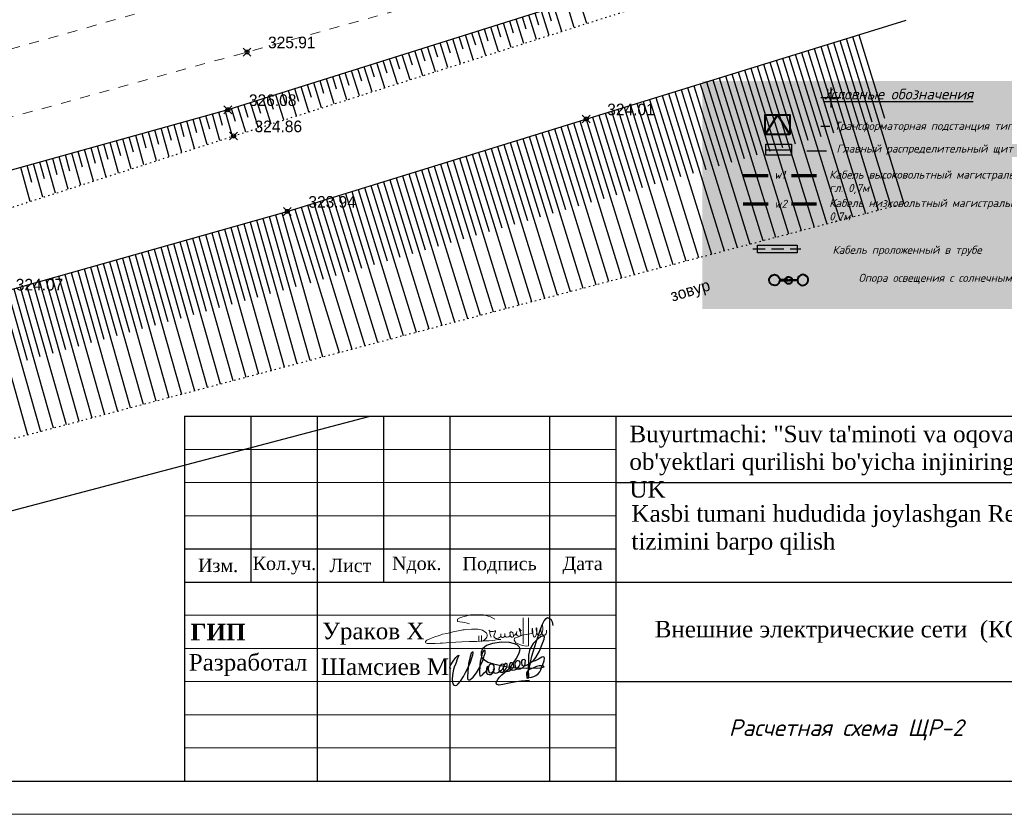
# Model space of a CAD drawing. Header units: metres. Extents: x 703615 to 712205, y 4306166 to 4311183.
# Tile 55 of 256: x 707254 to 707328, y 4306635 to 4306695. Entities that reach past the tile are written whole.
import ezdxf

# ---------------------------------------------------------------- set-up
doc = ezdxf.new("R2010")
doc.units = ezdxf.units.M
doc.header["$LTSCALE"] = 0.5
doc.header["$PDMODE"] = 35
doc.header["$PDSIZE"] = 0.3
for name, pattern in [('Auto_Street_NotBorder_Line_m1', [3, 1.5, -1.5]), ('HIDDEN', [0.375, 0.25, -0.125]), ('Контура низ откосов  Штриховая 0.1-0.5 - - - - - - -', [0.6, 0.1, -0.5])]:
    doc.linetypes.add(name, pattern=pattern)
for name, color, linetype in [('(001) Сетка', 92, 'Continuous'), ('(004) Точки рельефа', 7, 'Continuous'), ('(027) Гидрография', 7, 'Continuous'), ('(035) Откосы', 7, 'Continuous'), ('(037) Контуры', 7, 'Continuous'), ('99', 7, 'Continuous'), ('OBJEKT', 41, 'Continuous'), ('Таблицы', 7, 'Continuous'), ('Титульный лист', 7, 'Continuous')]:
    doc.layers.add(name, color=color, linetype=linetype)
doc.layers.add('AUTO#_ROADS_EXIST_L', color=7, linetype='Continuous', lineweight=15, true_color=0x000000)
for name, color, linetype, lineweight in [('plan', 7, 'Continuous', 50), ('Графа', 7, 'Continuous', 30), ('Графа 20', 7, 'Continuous', 20), ('ПЛАН', 250, 'Continuous', 30), ('ПЛАНИРОВКА', 7, 'Continuous', 5), ('Размеры1', 252, 'Continuous', 15), ('Рамка  штамп', 7, 'Continuous', 30), ('Слой размерная', 7, 'Continuous', 13), ('Формат', 7, 'Continuous', 25)]:
    doc.layers.add(name, color=color, linetype=linetype, lineweight=lineweight)
doc.styles.add('Arial UPS', font='times.ttf', dxfattribs={"height": 2.5})
doc.styles.add('BM-431', font='txt')
doc.styles.add('D-431', font='txt')
doc.styles.add('ISO', font='isocpeui.ttf')
doc.styles.add('ISOCPEUR текстовый', font='isocpeur.ttf', dxfattribs={"width": 0.8, "oblique": 15})
doc.styles.get("Standard").update_dxf_attribs({"font": 'times.ttf'})
doc.styles.add('Times new roman', font='timesbd.ttf', dxfattribs={"height": 3})
doc.styles.add('ГОСТ 250', font='isocpeui.ttf', dxfattribs={"height": 250})
doc.styles.add('ГОСТ 350', font='isocpeui.ttf', dxfattribs={"height": 350})
doc.styles.add('имитатор ГОСТа', font='isocpeur.ttf', dxfattribs={"width": 0.6, "height": 300})

# ---------------------------------------------------------------- blocks, each defined once
blk = doc.blocks.new('Setka')
at = {"layer": '(001) Сетка'}
for p, q in [((0, 1.5), (0, -1.5)), ((-1.5, 0), (1.5, 0))]:
    blk.add_line(p, q, dxfattribs=at)
blk = doc.blocks.new('qer')
at = {"layer": 'OBJEKT', "color": 1, "linetype": 'ByBlock', "lineweight": 40}
for points in [[(10932.819, -22592.652, -1), (10933.732, -22593.058, -1), (10932.819, -22592.652, 13.415859)], [(10934.72, -22593.197, -0.49564), (10934.272, -22592.923, -0.49564)], [(10934.276, -22592.83, -1.202411), (10934.882, -22593.062, -0.481216), (10934.37, -22593.126)], [(10934.276, -22592.83, -0.091904), (10934.319, -22592.717, -0.366256), (10934.724, -22592.584)], [(10936.382, -22592.652, 1), (10935.469, -22593.058, 1), (10936.382, -22592.652, -13.415859)]]:
    blk.add_lwpolyline(points, format="xyb", dxfattribs=at)
for points in [[(10933.771, -22592.916), (10934.511, -22592.926), (10934.513, -22592.833), (10933.774, -22592.823)], [(10935.43, -22592.916), (10934.69, -22592.926), (10934.688, -22592.833), (10935.427, -22592.823)]]:
    blk.add_lwpolyline(points, dxfattribs=at)
blk = doc.blocks.new('eckjd')
at = {"lineweight": 50}
h = blk.add_hatch(color=1, dxfattribs=at)
h.dxf.hatch_style = 1
h.set_gradient(color1=(255, 255, 255), one_color=1, tint=1)
h.paths.add_polyline_path([(4616.72, 924.14), (4616.72, 958.56), (4547.79, 958.56), (4547.79, 924.14)])
at = {"lineweight": 30}
h = blk.add_hatch(color=256, dxfattribs=at)
h.set_gradient(color2=(0, 0, 0), one_color=1)
h.paths.add_polyline_path([(4561.23, 947.35), (4561.23, 948.18), (4557.36, 948.18), (4557.36, 947.35)])
at = {"lineweight": 40}
for q in [(4557.25, 950.48), (4560.96, 950.48)]:
    blk.add_line((4559.1, 953.41), q, dxfattribs=at)
for p, q in [((4565.66, 951.71), (4566.98, 951.71)), ((4563.55, 948), (4566.5, 948))]:
    blk.add_line(p, q)
at = {"lineweight": 30}
blk.add_line((4557.36, 948.18), (4561.23, 948.18), dxfattribs=at)
at = {"color": 0, "lineweight": 70}
for p, q in [((4553.94, 944.3), (4557.71, 944.3)), ((4561.21, 944.3), (4564.97, 944.3))]:
    blk.add_line(p, q, dxfattribs=at)
at = {"color": 5, "lineweight": 70}
for p, q in [((4553.94, 940.03), (4557.71, 940.03)), ((4561.21, 940.03), (4564.97, 940.03))]:
    blk.add_line(p, q, dxfattribs=at)
at = {"lineweight": 40}
blk.add_lwpolyline([(4560.96, 950.48), (4557.25, 950.48), (4557.25, 953.41), (4560.96, 953.41)], close=True, dxfattribs=at)
blk.add_lwpolyline([(4560.96, 950.48), (4557.25, 950.48), (4557.25, 953.41), (4560.96, 953.41)], close=True, dxfattribs=at)
at = {"lineweight": 30}
blk.add_lwpolyline([(4557.36, 949.02), (4561.23, 949.02), (4561.23, 947.35), (4557.36, 947.35)], close=True, dxfattribs=at)
at = {"layer": 'plan', "linetype": 'HIDDEN', "lineweight": 30, "ltscale": 15}
blk.add_line((4555.38, 933.22), (4562.64, 933.22), dxfattribs=at)
at = {"layer": 'ПЛАНИРОВКА', "color": 0, "linetype": 'ByBlock', "lineweight": 30, "ltscale": 100}
blk.add_lwpolyline([(4556.12, 933.81), (4562.1, 933.81), (4562.1, 932.64), (4556.12, 932.64)], close=True, dxfattribs=at)
at = {"layer": 'ПЛАНИРОВКА', "color": 0, "linetype": 'ByBlock', "lineweight": 40, "xscale": 1.61824866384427, "yscale": 1.61824866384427, "zscale": 1.61824866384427}
blk.add_blockref('qer', (-13134.11, 37489.39), dxfattribs=at)
at = {"attachment_point": 1, "style": 'ГОСТ 250'}
for s, insert, char_height, width in [('{\\LУсловные обозначения}', (4566.12, 957.38), 1.6182, 41.289), ('w1', (4558.6, 945.01), 1.214, 7.6826), ('w2', (4558.62, 940.63), 1.214, 33.1767)]:
    blk.add_mtext(s, dxfattribs=dict(at, insert=insert, char_height=char_height, width=width))
at = {"layer": 'Размеры1', "color": 7, "lineweight": 30, "char_height": 1.2137, "attachment_point": 1, "style": 'ГОСТ 350'}
for s, insert, width in [('Трансформаторная подстанция типа  ГКТП  ', (4567.67, 952.38), 40.7956), ('Главный распределительный щит ', (4568, 948.96), 31.7811), ('Кабель высоковольтный магистральный прокл. в траншее на гл. 0,7м', (4566.91, 945.03), 49.8101), ('Кабель низковольтный магистральный прокл. в траншее на гл. 0,7м', (4566.91, 940.75), 49.8101), ('Кабель проложенный в трубе', (4567.4, 933.69), 31.7811), ('Опора освещения с солнечным батареей', (4571.33, 929.47), 35.0558)]:
    blk.add_mtext(s, dxfattribs=dict(at, insert=insert, width=width))
blk = doc.blocks.new('A$C194E077B')
at = {"color": 5, "lineweight": 20}
for points in [[(-162, 200), (-240, 221), (-364, 241), (-364, 276), (-310, 307), (-248, 324), (-145, 351), (-37, 351), (76, 351), (195, 319), (266, 278)], [(835, 300), (835, -171), (799, -177), (729, -165), (620, -121), (593, -75), (602, -42), (665, -20), (730, 7), (798, 17), (885, 36), (885, 36), (905, 45)], [(748, 299), (746, -138)], [(962, 114), (967, 97), (978, 53), (987, 20), (1013, 5), (1032, 10), (1061, 39), (1076, 96), (1076, 123), (1074, 180)], [(1064, 182), (1056, 151), (1045, 113), (1045, 80), (1055, 46), (1070, 20), (1088, 9), (1109, 9), (1132, 31), (1138, 57), (1138, 93)], [(42, -99), (83, -76), (96, -68), (110, -53), (122, -42), (131, -27), (137, -5), (137, 22), (125, 42), (110, 57), (100, 67), (80, 78), (58, 91), (13, 103), (-19, 112), (-87, 112), (-127, 112), (-231, 105), (-249, 100), (-271, 100), (-317, 88), (-348, 80), (-409, 70), (-436, 66), (-497, 49), (-543, 37), (-617, 24), (-665, 5), (-728, -12), (-787, -37), (-841, -58), (-859, -64), (-880, -77), (-894, -91), (-904, -101), (-904, -112), (-894, -123), (-871, -130), (-840, -134), (-808, -134), (-760, -134), (-737, -134), (-654, -127), (-612, -124), (-491, -116), (-389, -109), (-287, -102), (-158, -97), (-39, -97), (85, -89), (174, -89), (222, -82), (269, -75), (318, -67), (369, -63), (369, -63)], [(0, 0), (0, -92)], [(41, 2), (41, -98)], [(203, -24), (196, 1), (191, 21), (185, 44), (185, 65), (176, 81), (169, 93), (189, 73), (200, 70), (220, 70), (242, 70), (259, 75), (272, 78), (279, 90), (279, 70), (274, 51), (262, 26), (252, 0), (252, -16), (261, -33), (282, -45), (303, -50), (329, -43), (347, -33), (361, -19), (368, -6), (371, 33), (368, -6), (372, -22), (382, -27), (392, -33), (406, -29), (418, -26), (433, -12), (438, -3), (438, 39), (438, -3), (453, -18), (464, -25), (477, -25), (504, -20), (521, -3), (528, 9), (524, 23), (522, 41), (522, 48), (526, 55), (535, 63), (549, 63), (569, 49), (579, 25), (585, 1), (580, -18), (565, -26), (549, -26), (531, -8), (528, 9)], [(593, 2), (615, 20), (621, 30), (635, 45), (637, 70), (635, 45), (635, 19), (646, 1), (664, -10), (680, -10), (701, 0), (705, 13), (705, 35), (699, 66), (686, 94), (680, 122)], [(682, 123), (691, 107), (705, 87), (717, 87)], [(898, 116), (898, 60), (906, 31), (917, -11)], [(910, 55), (903, 116)], [(952, -13), (967, 14), (978, 53), (978, 112), (973, 131)]]:
    blk.add_lwpolyline(points, dxfattribs=at)
for centre, radius, start, end in [((1068, 178), 5.72, 18.1801, 138.9915), ((681, 122), 1.13, 41.4, 190.5897), ((901, 116), 2.8, 15.3098, 164.5601), ((899, 54), 10.7, 301.2071, 10.1496), ((979, 116), 16.6, 111.912, 188.6151), ((935, -4), 19.1, 202.8625, 330.9274)]:
    blk.add_arc(centre, radius, start, end, dxfattribs=at)
blk = doc.blocks.new('подпись')
at = {"color": 5, "lineweight": 25, "ltscale": 100}
for points in [[(0, 0), (-197, 126), (-197, 309), (-123, 591), (567, 1632), (953, 2109), (1273, 2414), (1527, 2589), (1215, 1792), (928, 1029), (653, 301), (452, -351), (337, -1266), (279, -1948), (312, -2490), (402, -2825), (550, -3092), (838, -3149), (1109, -3069), (1379, -2844), (1823, -2349), (2373, -1422), (2702, -820), (3274, 231), (3712, 1254), (3950, 2044), (4122, 2646), (4211, 2957), (4211, 3165), (4040, 3165), (3851, 2974), (3638, 2341), (3506, 1674), (3350, 976), (3274, 231), (3120, -1415), (3120, -1857), (3317, -2036), (3605, -2048), (3851, -1891), (4171, -1590), (4828, -736), (5198, -126), (5526, 553), (5978, 1354), (6150, 1952), (6273, 2417), (6429, 2974), (6479, 3340), (6421, 3531), (6214, 3468), (6044, 3207), (5855, 2707), (5740, 2219), (5543, 1396), (5452, 721), (5411, -824), (5461, -1293), (5617, -1293), (5822, -1224), (5929, -1113), (6273, -759), (6627, -458), (6988, -4), (7045, 320), (6939, 431), (6799, 332), (6709, 53), (6700, -324), (6717, -835), (6955, -991), (7218, -1090), (7530, -1056), (7694, -915), (7834, -793), (8039, -515), (8113, -294), (8146, 53), (8129, 576), (7965, 831), (7710, 907), (7407, 862), (7218, 698), (7054, 351), (7012, -4), (7054, -324), (7210, -671), (7456, -747), (7694, -660), (7883, -515), (8055, -370), (8146, -202), (8211, -4), (8129, 65), (7973, -160), (7990, -469), (8055, -770), (8417, -824), (8712, -759), (8967, -637), (9230, -458), (9509, -225), (9780, -15), (9977, 286), (10034, 629), (9977, 831), (9706, 907), (9468, 785), (9279, 553), (9098, 198), (9041, -149), (9090, -435), (9369, -602), (9706, -648), (9911, -480), (10174, -225), (10420, 42), (10510, 297), (10584, 698), (10568, 919), (10420, 1029), (10207, 976), (10010, 698), (9886, 419), (9854, 19), (9886, -271), (10108, -435), (10412, -458), (10855, -458), (11085, -347), (11274, -149), (11545, 88), (11791, 343), (11865, 530), (11800, 896), (11520, 1098), (11241, 1098), (11052, 907), (10962, 553), (11020, 187), (11274, -191), (11611, -271), (12013, -206), (12284, -46), (12596, 210), (12842, 507), (13056, 896), (13064, 1239), (12933, 1437), (12686, 1510), (12407, 1510), (12169, 1251), (12046, 946), (12071, 358), (12292, 92), (12686, -76), (13105, -8), (13524, 259), (13779, 480), (13959, 751), (13992, 1163), (14008, 1575), (13828, 1742), (13549, 1720), (13302, 1476), (13261, 1174), (13327, 717), (13639, 595), (14017, 648), (14362, 782), (14731, 961), (15125, 1228), (15511, 1540), (15955, 2143), (16685, 3313), (17038, 4339), (17548, 5552), (17580, 6032), (17392, 6143), (17194, 6143), (16833, 5990), (16193, 5479), (15462, 4778), (15068, 4042), (14772, 3424), (14616, 2547), (14575, 1575), (14534, -259), (14624, -1304), (14608, -1571), (14509, -1796), (14378, -1750), (14378, -1449), (14821, 583), (15035, 1498), (15240, 2360), (16053, 5014), (16858, 7447), (17203, 8388), (17548, 9017), (17942, 9475), (18172, 9647), (18574, 9475), (18829, 9334), (19058, 8846), (19149, 8160)], [(14813, -2173), (13228, -2295), (12276, -2455), (10970, -2715), (9780, -2959), (9016, -3058), (8614, -2879), (8515, -2555), (8819, -2032), (9180, -1590), (9599, -1129), (10954, 61), (11537, 782), (12276, 1910), (12785, 2795), (12982, 3378), (13007, 3779), (12842, 4164), (12440, 4484), (11980, 4724), (11052, 4945), (9525, 5029), (7850, 4785), (6725, 4362), (5978, 3759), (5699, 3115), (5715, 2555), (5855, 2131), (6339, 1670), (6963, 1285), (8031, 946), (9985, 480), (11405, 252), (12851, 210), (14312, 153), (14780, 175)], [(14756, 172), (16102, 122), (16866, 194), (17342, 294), (17531, 404), (17416, 522), (16973, 572), (16603, 553), (16119, 435), (15404, 153), (14945, -65), (14608, -267), (14370, -477), (14238, -785), (14206, -1216), (14353, -1502), (14977, -1605), (15593, -1453), (16004, -1266), (16423, -927), (16726, -557), (16907, -175), (17104, 362), (17285, 824), (17531, 1521), (17638, 2009), (17498, 2238), (17104, 2219), (16464, 1842), (15823, 1502), (15437, 1373), (15347, 1350), (15306, 1350)]]:
    blk.add_lwpolyline(points, dxfattribs=at)
blk = doc.blocks.new('shtamp')
at = {"layer": 'Графа'}
for p, q in [((-958.64, -109.4), (-773.64, -109.4)), ((-958.64, -109.4), (-958.64, -164.4)), ((-948.64, -109.4), (-948.64, -134.4)), ((-938.64, -109.4), (-938.64, -164.4)), ((-928.64, -109.4), (-928.64, -134.4)), ((-918.64, -109.4), (-918.64, -164.4)), ((-903.64, -109.4), (-903.64, -164.4)), ((-893.64, -109.4), (-893.64, -164.4)), ((-893.64, -119.4), (-773.64, -119.4)), ((-958.64, -129.4), (-893.64, -129.4)), ((-958.64, -134.4), (-773.64, -134.4)), ((-893.64, -149.4), (-773.64, -149.4)), ((-958.64, -164.4), (-773.64, -164.4))]:
    blk.add_line(p, q, dxfattribs=at)
at = {"layer": 'Графа 20'}
for p, q in [((-958.64, -114.4), (-893.64, -114.4)), ((-958.64, -119.4), (-893.64, -119.4)), ((-958.64, -124.4), (-893.64, -124.4)), ((-958.64, -139.4), (-893.64, -139.4)), ((-958.64, -144.4), (-893.64, -144.4)), ((-958.64, -149.4), (-893.64, -149.4)), ((-958.64, -154.4), (-893.64, -154.4)), ((-958.64, -159.4), (-893.64, -159.4))]:
    blk.add_line(p, q, dxfattribs=at)
at = {"color": 7, "lineweight": 30, "xscale": 0.008941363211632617, "yscale": 0.008941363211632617, "zscale": 0.008941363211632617}
blk.add_blockref('A$C194E077B', (-914.26, -142.47), dxfattribs=at)
at = {"color": 0, "linetype": 'ByBlock', "lineweight": 25, "xscale": 0.0008018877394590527, "yscale": 0.0008018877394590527, "zscale": 0.0008018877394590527}
blk.add_blockref('подпись', (-918.5, -147.47), dxfattribs=at)
at = {"layer": 'ПЛАН', "color": 18, "lineweight": 9, "true_color": 0x000000, "insert": (-957.73, -140.68), "char_height": 2.5, "width": 7.3567, "attachment_point": 1, "line_spacing_factor": 0.6, "style": 'Times new roman'}
blk.add_mtext('ГИП', dxfattribs=at)
at = {"layer": 'Слой размерная', "color": 7, "lineweight": 20, "char_height": 2, "attachment_point": 5}
for s, insert, width in [('{\\fTimes New Roman|b0|i0|c204|p18;Изм.}', (-953.59, -131.9), 10.0865), ('{\\fTimes New Roman|b0|i0|c204|p18;Кол.уч.}', (-943.59, -131.9), 9.9135), ('{\\fTimes New Roman|b0|i0|c204|p18;Лист}', (-933.64, -131.9), 10), ('{\\fTimes New Roman|b0|i0|c0|p18;N\\fTimes New Roman|b0|i0|c204|p18;док.}', (-923.64, -131.86), 10), ('{\\fTimes New Roman|b0|i0|c204|p18;Подпись}', (-911.14, -131.9), 15), ('{\\fTimes New Roman|b0|i0|c204|p18;Дата}', (-898.64, -131.9), 10)]:
    blk.add_mtext(s, dxfattribs=dict(at, insert=insert, width=width))
at = {"layer": 'Таблицы', "ltscale": 0.6, "insert": (-858.13, -141.89), "char_height": 2.5, "width": 68.985, "attachment_point": 5, "style": 'ISOCPEUR текстовый'}
blk.add_mtext('{\\fTimes New Roman|b0|i0|c204|p18;\\Q0;\\W1;\\C7;Внешние электрические сети\\fTimes New Roman|b0|i0|c0|p18; \\fTimes New Roman|b0|i0|c204|p18; (КОС)}', dxfattribs=at)
at = {"layer": 'Титульный лист', "linetype": 'Continuous', "ltscale": 1000, "char_height": 2.5, "attachment_point": 1, "style": 'Arial UPS'}
for s, insert, width in [('\\pxql;{\\C7;Buyurtmachi: "Suv ta\'minoti va oqova suv ob\'yektlari qurilishi bo\'yicha injiniringkompaniyasi" UK}', (-891.58, -110.81), 80.0407), ('\\pxql;{\\H1.00436x;\\C7;Kasbi tumani hududida joylashgan Renovasiya hududining oqova suv\\Ptizimini barpo\\C256; qilish}', (-891.28, -122.79), 134.0404)]:
    blk.add_mtext(s, dxfattribs=dict(at, insert=insert, width=width))
at = {"layer": 'Формат', "color": 7, "ltscale": 100, "char_height": 2.5, "width": 20, "attachment_point": 5}
for s, insert in [('Ураков Х', (-930.18, -142.17)), ('Разработал', (-949.08, -146.89)), ('Шамсиев М', (-928.43, -147.17))]:
    blk.add_mtext(s, dxfattribs=dict(at, insert=insert))

msp = doc.modelspace()

# ---------------------------------------------------------------- linework, layer by layer
at = {"layer": '(027) Гидрография', "color": 4, "elevation": 319.998}
msp.add_lwpolyline([(707171.993, 4306636.509), (707176.209, 4306637.62), (707224.98, 4306650.469), (707280.159, 4306665.039)], dxfattribs=at)
at = {"layer": '(035) Откосы'}
for p, q in [((707296.591, 4306694.66, 326.118), (707296.017, 4306696.485, 326.118)), ((707293.922, 4306694.818, 326.118), (707293.634, 4306695.735, 326.118)), ((707294.687, 4306694.053, 326.118), (707294.11, 4306695.885, 326.118)), ((707295.639, 4306694.357, 326.118), (707295.064, 4306696.185, 326.118)), ((707291.83, 4306693.143, 326.118), (707291.25, 4306694.985, 326.118)), ((707292.016, 4306694.215, 326.118), (707291.727, 4306695.135, 326.118)), ((707292.782, 4306693.446, 326.118), (707292.203, 4306695.285, 326.118)), ((707292.969, 4306694.516, 326.118), (707292.68, 4306695.435, 326.118)), ((707293.734, 4306693.75, 326.118), (707293.157, 4306695.585, 326.118)), ((707289.158, 4306693.309, 326.118), (707288.867, 4306694.235, 326.118)), ((707289.925, 4306692.536, 326.118), (707289.343, 4306694.385, 326.118)), ((707290.111, 4306693.611, 326.118), (707289.82, 4306694.535, 326.118)), ((707290.877, 4306692.839, 326.118), (707290.297, 4306694.685, 326.118)), ((707291.064, 4306693.913, 326.118), (707290.773, 4306694.835, 326.118)), ((707287.068, 4306691.626, 326.118), (707286.483, 4306693.485, 326.118)), ((707287.252, 4306692.706, 326.118), (707286.96, 4306693.635, 326.118)), ((707288.021, 4306691.929, 326.118), (707287.437, 4306693.785, 326.118)), ((707288.205, 4306693.008, 326.118), (707287.913, 4306693.935, 326.118)), ((707288.973, 4306692.233, 326.118), (707288.39, 4306694.085, 326.118)), ((707316.118, 4306693.512, 323.865), (707318.059, 4306687.239, 323.865)), ((707316.596, 4306693.659, 323.865), (707320.484, 4306681.094, 323.865)), ((707317.074, 4306693.807, 323.865), (707319.021, 4306687.515, 323.865)), ((707284.394, 4306691.801, 326.118), (707284.1, 4306692.734, 326.118)), ((707285.164, 4306691.019, 326.118), (707284.576, 4306692.885, 326.118)), ((707285.346, 4306692.103, 326.118), (707285.053, 4306693.035, 326.118)), ((707286.116, 4306691.322, 326.118), (707285.53, 4306693.185, 326.118)), ((707286.299, 4306692.404, 326.118), (707286.007, 4306693.335, 326.118)), ((707313.73, 4306692.773, 323.865), (707317.581, 4306680.328, 323.865)), ((707314.208, 4306692.92, 323.865), (707316.136, 4306686.688, 323.865)), ((707314.686, 4306693.068, 323.865), (707318.549, 4306680.583, 323.865)), ((707315.163, 4306693.216, 323.865), (707317.098, 4306686.963, 323.865)), ((707315.641, 4306693.364, 323.865), (707319.516, 4306680.839, 323.865)), ((707282.307, 4306690.109, 326.118), (707281.716, 4306691.984, 326.118)), ((707282.488, 4306691.197, 326.118), (707282.193, 4306692.134, 326.118)), ((707283.259, 4306690.412, 326.118), (707282.67, 4306692.284, 326.118)), ((707283.441, 4306691.499, 326.118), (707283.146, 4306692.434, 326.118)), ((707284.211, 4306690.715, 326.118), (707283.623, 4306692.584, 326.118)), ((707311.342, 4306692.034, 323.865), (707313.252, 4306685.861, 323.865)), ((707311.82, 4306692.181, 323.865), (707315.646, 4306679.817, 323.865)), ((707312.297, 4306692.329, 323.865), (707314.213, 4306686.137, 323.865)), ((707312.775, 4306692.477, 323.865), (707316.613, 4306680.072, 323.865)), ((707313.253, 4306692.625, 323.865), (707315.175, 4306686.412, 323.865)), ((707279.629, 4306690.292, 326.118), (707279.333, 4306691.234, 326.118)), ((707280.402, 4306689.502, 326.118), (707279.81, 4306691.384, 326.118)), ((707280.582, 4306690.594, 326.118), (707280.286, 4306691.534, 326.118)), ((707281.354, 4306689.805, 326.118), (707280.763, 4306691.684, 326.118)), ((707281.535, 4306690.896, 326.118), (707281.24, 4306691.834, 326.118)), ((707308.954, 4306691.295, 323.865), (707312.743, 4306679.05, 323.865)), ((707309.431, 4306691.442, 323.865), (707311.329, 4306685.31, 323.865)), ((707309.909, 4306691.59, 323.865), (707313.71, 4306679.306, 323.865)), ((707310.387, 4306691.738, 323.865), (707312.29, 4306685.586, 323.865)), ((707310.864, 4306691.886, 323.865), (707314.678, 4306679.561, 323.865)), ((707277.545, 4306688.591, 326.118), (707276.949, 4306690.484, 326.118)), ((707277.724, 4306689.689, 326.118), (707277.426, 4306690.634, 326.118)), ((707278.497, 4306688.895, 326.118), (707277.903, 4306690.784, 326.118)), ((707278.677, 4306689.99, 326.118), (707278.38, 4306690.934, 326.118)), ((707279.45, 4306689.198, 326.118), (707278.856, 4306691.084, 326.118)), ((707306.565, 4306690.556, 323.865), (707308.444, 4306684.483, 323.865)), ((707307.043, 4306690.703, 323.865), (707310.807, 4306678.539, 323.865)), ((707307.521, 4306690.851, 323.865), (707309.406, 4306684.759, 323.865)), ((707307.998, 4306690.999, 323.865), (707311.775, 4306678.794, 323.865)), ((707308.476, 4306691.147, 323.865), (707310.367, 4306685.035, 323.865)), ((707275.64, 4306687.985, 326.118), (707275.043, 4306689.884, 326.118)), ((707275.818, 4306689.085, 326.118), (707275.519, 4306690.034, 326.118)), ((707276.593, 4306688.288, 326.118), (707275.996, 4306690.184, 326.118)), ((707276.771, 4306689.387, 326.118), (707276.473, 4306690.334, 326.118)), ((707304.177, 4306689.817, 323.865), (707307.904, 4306677.772, 323.865)), ((707304.655, 4306689.964, 323.865), (707306.521, 4306683.932, 323.865)), ((707305.133, 4306690.112, 323.865), (707308.872, 4306678.028, 323.865)), ((707305.61, 4306690.26, 323.865), (707307.483, 4306684.208, 323.865)), ((707306.088, 4306690.408, 323.865), (707309.839, 4306678.283, 323.865)), ((707272.959, 4306688.18, 326.118), (707272.659, 4306689.134, 326.118)), ((707273.736, 4306687.378, 326.118), (707273.136, 4306689.284, 326.118)), ((707273.912, 4306688.482, 326.118), (707273.613, 4306689.434, 326.118)), ((707274.688, 4306687.681, 326.118), (707274.089, 4306689.584, 326.118)), ((707274.865, 4306688.783, 326.118), (707274.566, 4306689.734, 326.118)), ((707301.789, 4306689.078, 323.865), (707303.637, 4306683.106, 323.865)), ((707302.267, 4306689.225, 323.865), (707305.969, 4306677.261, 323.865)), ((707302.744, 4306689.373, 323.865), (707304.598, 4306683.381, 323.865)), ((707303.222, 4306689.521, 323.865), (707306.936, 4306677.517, 323.865)), ((707303.7, 4306689.669, 323.865), (707305.56, 4306683.657, 323.865)), ((707270.879, 4306686.467, 326.118), (707270.276, 4306688.384, 326.118)), ((707271.054, 4306687.577, 326.118), (707270.752, 4306688.534, 326.118)), ((707271.831, 4306686.771, 326.118), (707271.229, 4306688.684, 326.118)), ((707272.007, 4306687.878, 326.118), (707271.706, 4306688.834, 326.118)), ((707272.784, 4306687.074, 326.118), (707272.183, 4306688.984, 326.118)), ((707299.401, 4306688.339, 323.865), (707303.066, 4306676.495, 323.865)), ((707299.878, 4306688.486, 323.865), (707301.714, 4306682.554, 323.865)), ((707300.356, 4306688.634, 323.865), (707304.033, 4306676.75, 323.865)), ((707300.834, 4306688.782, 323.865), (707302.675, 4306682.83, 323.865)), ((707301.311, 4306688.93, 323.865), (707305.001, 4306677.006, 323.865)), ((707267.958, 4306685.531, 326.118), (707267.395, 4306687.554, 326.118)), ((707268.155, 4306686.686, 326.118), (707267.876, 4306687.688, 326.118)), ((707268.91, 4306685.837, 326.118), (707268.358, 4306687.823, 326.118)), ((707269.113, 4306686.973, 326.118), (707268.839, 4306687.957, 326.118)), ((707269.863, 4306686.143, 326.118), (707269.32, 4306688.091, 326.118)), ((707270.101, 4306687.275, 326.118), (707269.799, 4306688.234, 326.118)), ((707297.012, 4306687.6, 323.865), (707298.829, 4306681.728, 323.865)), ((707297.49, 4306687.747, 323.865), (707301.13, 4306675.984, 323.865)), ((707297.968, 4306687.895, 323.865), (707299.791, 4306682.003, 323.865)), ((707298.445, 4306688.043, 323.865), (707302.098, 4306676.239, 323.865)), ((707298.923, 4306688.191, 323.865), (707300.752, 4306682.279, 323.865)), ((707265.283, 4306685.824, 326.118), (707264.988, 4306686.884, 326.118)), ((707266.054, 4306684.918, 326.118), (707265.469, 4306687.018, 326.118)), ((707266.24, 4306686.112, 326.118), (707265.95, 4306687.152, 326.118)), ((707267.006, 4306685.224, 326.118), (707266.432, 4306687.286, 326.118)), ((707267.198, 4306686.399, 326.118), (707266.913, 4306687.42, 326.118)), ((707294.624, 4306686.861, 323.865), (707298.227, 4306675.217, 323.865)), ((707295.102, 4306687.008, 323.865), (707296.906, 4306681.177, 323.865)), ((707295.58, 4306687.156, 323.865), (707299.195, 4306675.473, 323.865)), ((707296.057, 4306687.304, 323.865), (707297.868, 4306681.452, 323.865)), ((707296.535, 4306687.452, 323.865), (707300.162, 4306675.728, 323.865)), ((707262.41, 4306684.963, 326.118), (707262.099, 4306686.08, 326.118)), ((707263.197, 4306683.999, 326.118), (707262.58, 4306686.214, 326.118)), ((707263.368, 4306685.25, 326.118), (707263.062, 4306686.348, 326.118)), ((707264.149, 4306684.305, 326.118), (707263.543, 4306686.482, 326.118)), ((707264.325, 4306685.537, 326.118), (707264.025, 4306686.616, 326.118)), ((707265.102, 4306684.612, 326.118), (707264.506, 4306686.75, 326.118)), ((707292.236, 4306686.122, 323.865), (707294.022, 4306680.35, 323.865)), ((707292.714, 4306686.269, 323.865), (707296.292, 4306674.706, 323.865)), ((707293.191, 4306686.417, 323.865), (707294.983, 4306680.626, 323.865)), ((707293.669, 4306686.565, 323.865), (707297.259, 4306674.962, 323.865)), ((707294.147, 4306686.713, 323.865), (707295.945, 4306680.901, 323.865)), ((707260.341, 4306683.08, 326.118), (707259.692, 4306685.409, 326.118)), ((707260.495, 4306684.388, 326.118), (707260.173, 4306685.544, 326.118)), ((707261.293, 4306683.386, 326.118), (707260.655, 4306685.678, 326.118)), ((707261.453, 4306684.676, 326.118), (707261.136, 4306685.812, 326.118)), ((707262.245, 4306683.693, 326.118), (707261.618, 4306685.946, 326.118)), ((707289.848, 4306685.383, 323.865), (707293.389, 4306673.939, 323.865)), ((707290.325, 4306685.53, 323.865), (707292.099, 4306679.799, 323.865)), ((707290.803, 4306685.678, 323.865), (707294.356, 4306674.195, 323.865)), ((707291.281, 4306685.826, 323.865), (707293.06, 4306680.074, 323.865)), ((707291.758, 4306685.974, 323.865), (707295.324, 4306674.45, 323.865)), ((707257.484, 4306682.161, 326.118), (707256.803, 4306684.605, 326.118)), ((707257.622, 4306683.527, 326.118), (707257.285, 4306684.739, 326.118)), ((707258.436, 4306682.467, 326.118), (707257.766, 4306684.873, 326.118)), ((707258.58, 4306683.814, 326.118), (707258.248, 4306685.007, 326.118)), ((707259.388, 4306682.774, 326.118), (707258.729, 4306685.141, 326.118)), ((707259.538, 4306684.101, 326.118), (707259.211, 4306685.275, 326.118)), ((707287.459, 4306684.644, 323.865), (707289.214, 4306678.972, 323.865)), ((707287.937, 4306684.792, 323.865), (707291.453, 4306673.428, 323.865)), ((707288.415, 4306684.939, 323.865), (707290.176, 4306679.248, 323.865)), ((707288.892, 4306685.087, 323.865), (707292.421, 4306673.684, 323.865)), ((707289.37, 4306685.235, 323.865), (707291.137, 4306679.523, 323.865)), ((707254.627, 4306681.242, 326.118), (707253.915, 4306683.801, 326.118)), ((707254.75, 4306682.665, 326.118), (707254.396, 4306683.935, 326.118)), ((707255.58, 4306681.548, 326.118), (707254.878, 4306684.069, 326.118)), ((707255.707, 4306682.952, 326.118), (707255.359, 4306684.203, 326.118)), ((707256.532, 4306681.855, 326.118), (707255.841, 4306684.337, 326.118)), ((707256.665, 4306683.239, 326.118), (707256.322, 4306684.471, 326.118)), ((707285.071, 4306683.905, 323.865), (707288.55, 4306672.662, 323.865)), ((707285.549, 4306684.053, 323.865), (707287.291, 4306678.421, 323.865)), ((707286.027, 4306684.2, 323.865), (707289.518, 4306672.917, 323.865)), ((707286.504, 4306684.348, 323.865), (707288.253, 4306678.697, 323.865)), ((707286.982, 4306684.496, 323.865), (707290.485, 4306673.173, 323.865)), ((707282.683, 4306683.166, 323.865), (707284.407, 4306677.594, 323.865)), ((707283.161, 4306683.314, 323.865), (707286.615, 4306672.151, 323.865)), ((707283.638, 4306683.461, 323.865), (707285.368, 4306677.87, 323.865)), ((707284.116, 4306683.609, 323.865), (707287.582, 4306672.406, 323.865)), ((707284.594, 4306683.757, 323.865), (707286.33, 4306678.145, 323.865)), ((707280.295, 4306682.427, 323.865), (707283.712, 4306671.384, 323.865)), ((707280.772, 4306682.575, 323.865), (707282.484, 4306677.043, 323.865)), ((707281.25, 4306682.722, 323.865), (707284.679, 4306671.64, 323.865)), ((707281.728, 4306682.87, 323.865), (707283.445, 4306677.319, 323.865)), ((707282.205, 4306683.018, 323.865), (707285.647, 4306671.895, 323.865)), ((707277.906, 4306681.688, 323.865), (707279.599, 4306676.217, 323.865)), ((707278.384, 4306681.836, 323.865), (707281.776, 4306670.873, 323.865)), ((707278.862, 4306681.983, 323.865), (707280.561, 4306676.492, 323.865)), ((707279.339, 4306682.131, 323.865), (707282.744, 4306671.129, 323.865)), ((707279.817, 4306682.279, 323.865), (707281.522, 4306676.768, 323.865)), ((707275.518, 4306680.949, 323.865), (707278.873, 4306670.106, 323.865)), ((707275.996, 4306681.097, 323.865), (707277.676, 4306675.665, 323.865)), ((707276.474, 4306681.244, 323.865), (707279.841, 4306670.362, 323.865)), ((707276.951, 4306681.392, 323.865), (707278.638, 4306675.941, 323.865)), ((707277.429, 4306681.54, 323.865), (707280.809, 4306670.618, 323.865)), ((707272.642, 4306680.095, 323.865), (707275.703, 4306669.269, 323.865)), ((707273.124, 4306680.231, 323.865), (707274.655, 4306674.814, 323.865)), ((707273.605, 4306680.367, 323.865), (707276.67, 4306669.525, 323.865)), ((707274.085, 4306680.505, 323.865), (707275.753, 4306675.114, 323.865)), ((707274.563, 4306680.653, 323.865), (707277.905, 4306669.851, 323.865)), ((707275.041, 4306680.801, 323.865), (707276.715, 4306675.39, 323.865)), ((707270.237, 4306679.415, 323.865), (707271.761, 4306674.023, 323.865)), ((707270.718, 4306679.551, 323.865), (707273.769, 4306668.759, 323.865)), ((707271.199, 4306679.687, 323.865), (707272.726, 4306674.287, 323.865)), ((707271.68, 4306679.823, 323.865), (707274.736, 4306669.014, 323.865)), ((707272.161, 4306679.959, 323.865), (707273.69, 4306674.551, 323.865)), ((707267.831, 4306678.735, 323.865), (707270.868, 4306667.993, 323.865)), ((707268.312, 4306678.871, 323.865), (707269.832, 4306673.496, 323.865)), ((707268.793, 4306679.007, 323.865), (707271.835, 4306668.248, 323.865)), ((707269.274, 4306679.143, 323.865), (707270.796, 4306673.759, 323.865)), ((707269.756, 4306679.279, 323.865), (707272.802, 4306668.503, 323.865)), ((707264.944, 4306677.919, 323.865), (707267.967, 4306667.227, 323.865)), ((707265.425, 4306678.055, 323.865), (707266.938, 4306672.705, 323.865)), ((707265.906, 4306678.191, 323.865), (707268.934, 4306667.482, 323.865)), ((707266.388, 4306678.327, 323.865), (707267.902, 4306672.968, 323.865)), ((707266.869, 4306678.463, 323.865), (707269.901, 4306667.737, 323.865)), ((707267.35, 4306678.599, 323.865), (707268.867, 4306673.232, 323.865)), ((707262.539, 4306677.239, 323.865), (707264.044, 4306671.914, 323.865)), ((707263.02, 4306677.375, 323.865), (707266.033, 4306666.716, 323.865)), ((707263.501, 4306677.511, 323.865), (707265.009, 4306672.177, 323.865)), ((707263.982, 4306677.647, 323.865), (707267, 4306666.971, 323.865)), ((707264.463, 4306677.783, 323.865), (707265.973, 4306672.441, 323.865)), ((707259.652, 4306676.423, 323.865), (707261.15, 4306671.123, 323.865)), ((707260.133, 4306676.559, 323.865), (707263.132, 4306665.95, 323.865)), ((707260.614, 4306676.695, 323.865), (707262.115, 4306671.386, 323.865)), ((707261.095, 4306676.831, 323.865), (707264.099, 4306666.205, 323.865)), ((707261.576, 4306676.967, 323.865), (707263.079, 4306671.65, 323.865)), ((707262.057, 4306677.103, 323.865), (707265.066, 4306666.461, 323.865)), ((707257.246, 4306675.743, 323.865), (707260.231, 4306665.184, 323.865)), ((707257.727, 4306675.879, 323.865), (707259.221, 4306670.595, 323.865)), ((707258.208, 4306676.015, 323.865), (707261.198, 4306665.439, 323.865)), ((707258.689, 4306676.151, 323.865), (707260.185, 4306670.859, 323.865)), ((707259.171, 4306676.287, 323.865), (707262.165, 4306665.695, 323.865)), ((707254.359, 4306674.927, 323.865), (707257.33, 4306664.418, 323.865)), ((707254.84, 4306675.063, 323.865), (707256.327, 4306669.804, 323.865)), ((707255.321, 4306675.199, 323.865), (707258.297, 4306664.673, 323.865)), ((707255.803, 4306675.335, 323.865), (707257.292, 4306670.068, 323.865)), ((707256.284, 4306675.471, 323.865), (707259.264, 4306664.928, 323.865)), ((707256.765, 4306675.607, 323.865), (707258.256, 4306670.332, 323.865)), ((707252.435, 4306674.383, 323.865), (707255.396, 4306663.907, 323.865)), ((707252.916, 4306674.519, 323.865), (707254.398, 4306669.277, 323.865)), ((707253.397, 4306674.655, 323.865), (707256.363, 4306664.162, 323.865)), ((707253.878, 4306674.791, 323.865), (707255.362, 4306669.541, 323.865)), ((707251.472, 4306674.111, 323.865), (707254.429, 4306663.652, 323.865))]:
    msp.add_line(p, q, dxfattribs=at)
at = {"layer": '(035) Откосы', "flags": 128}
for points, elevation in [([(707319.779, 4306703.963), (707269.528, 4306688.148), (707224.84, 4306675.704), (707164.439, 4306659.579)], 326.118), ([(707167.605, 4306649.177), (707224.059, 4306666.361), (707274.008, 4306680.481), (707320.649, 4306694.913)], 323.865)]:
    msp.add_lwpolyline(points, dxfattribs=dict(at, elevation=elevation))
at = {"layer": '(035) Откосы', "linetype": 'Контура низ откосов  Штриховая 0.1-0.5 - - - - - - -'}
for points, elevation in [([(707166.26, 4306653.597), (707224.659, 4306671.6), (707269.953, 4306686.172), (707320.041, 4306702.131)], 324.567), ([(707169.977, 4306641.384), (707174.194, 4306642.494), (707222.965, 4306655.343), (707320.484, 4306681.094)], 319.636)]:
    msp.add_lwpolyline(points, dxfattribs=dict(at, elevation=elevation))
at = {"lineweight": 30, "ltscale": 0.1, "elevation": 321.544}
msp.add_lwpolyline([(707161.263, 4306637.539), (707358.763, 4306637.539), (707358.763, 4306781.039), (707161.263, 4306781.039), (707161.263, 4306637.539)], dxfattribs=at)
at = {"color": 0, "linetype": 'ByBlock', "lineweight": -2, "transparency": 16777216}
for p in [(707270.968, 4306692.5, 325.91), (707269.528, 4306688.148, 326.08), (707296.535, 4306687.452, 324.014), (707269.953, 4306686.172, 324.862), (707274.008, 4306680.481, 323.944)]:
    msp.add_point(p, dxfattribs=at)
at = {"layer": 'AUTO#_ROADS_EXIST_L', "linetype": 'Auto_Street_NotBorder_Line_m1', "lineweight": 15, "flags": 128}
for points, elevation in [([(707162.169, 4306667.038), (707305.746, 4306707.558)], 326.285), ([(707308.285, 4306702.807), (707163.457, 4306662.806)], 326.289)]:
    msp.add_lwpolyline(points, dxfattribs=dict(at, elevation=elevation))
at = {"layer": 'Рамка  штамп', "color": 7, "linetype": 'Continuous', "lineweight": 15, "ltscale": 100, "elevation": 321.544}
msp.add_lwpolyline([(707151.263, 4306635.039), (707361.263, 4306635.039), (707361.263, 4306783.539), (707151.263, 4306783.539), (707151.263, 4306635.039)], dxfattribs=at)

# ---------------------------------------------------------------- block references
at = {"layer": '(001) Сетка', "xscale": 0.5, "yscale": 0.5, "zscale": 0.5}
msp.add_blockref('Setka', (707314.966, 4306689.07), dxfattribs=at)
at = {"color": 1, "lineweight": 50, "xscale": 0.5, "yscale": 0.5, "zscale": 0.5}
msp.add_blockref('shtamp', (707745.582, 4306719.74, 321.544), dxfattribs=at)
at = {"layer": '99', "color": 0, "linetype": 'ByBlock', "xscale": 0.5, "yscale": 0.5, "zscale": 0.5}
msp.add_blockref('eckjd', (705031.397, 4306211.049), dxfattribs=at)

# ---------------------------------------------------------------- texts
at = {"layer": '(004) Точки рельефа', "style": 'D-431'}
for s, p in [('325.91', (707272.554, 4306692.784, 325.91)), ('326.08', (707271.114, 4306688.434, 326.08)), ('324.01', (707298.121, 4306687.734, 324.014)), ('324.86', (707271.539, 4306686.458, 324.862)), ('323.94', (707275.594, 4306680.766, 323.944)), ('324.07', (707253.54, 4306674.529, 324.069))]:
    msp.add_text(s, height=0.875, dxfattribs=at).set_placement(p)
at = {"layer": '(037) Контуры', "color": 0, "linetype": 'ByBlock', "style": 'BM-431'}
msp.add_text('зовур', height=0.875, rotation=16.90997, dxfattribs=at).set_placement((707303.038, 4306673.681))
at = {"color": 7, "insert": (707308.056, 4306745.911), "char_height": 1.815, "width": 59.02649, "attachment_point": 1, "style": 'имитатор ГОСТа'}
msp.add_mtext('Примечания: \\PВсе ж/б опоры ВЛ-10 кВ подлежат заземлению, сопротивления\\Pрастеканию тока не должно превышать R=10 ом*м2\\PСущ.  опору подключения необходимо заменить на ответвительную \\Pанкерную ж./б. опору типа УОА10-1 по ТП 3.407.1-143.1.13.\\PНа проектной концевой в./в. опоре №7 предусмотреть установку \\Pразъединительного пункта по ТП 3.407.1-143.1.22.\\PОбщая протяженность проектной трассы ВЛ-10 кВ составляет 50 м \\PАС-35 мм², L= 150 м; \\PОбщая протяженность проектной трассы КЛ-0.4 кВ составляет 255 м \\PАВВГ-(4х10) мм²; L=255 м;\\PПо климатическим условиям данный район относится:\\PВетровой - 3; Гололед - 2\\Pопоры приняты согласно ТП 3.407.1-143.1 \\PМаксимальные пролеты для опор ВЛ-10 кВ приняты: 45 м.', dxfattribs=at)
at = {"linetype": 'Continuous', "insert": (707316.134, 4306641.4, 321.544), "char_height": 1.25, "attachment_point": 5, "style": 'ISO'}
msp.add_mtext_dynamic_manual_height_columns('{\\C256;\\c0;Расчетная схема ЩР-2}', width=21.5034, gutter_width=0.005, heights=[0], dxfattribs=at)

doc.saveas('drawing.dxf')
